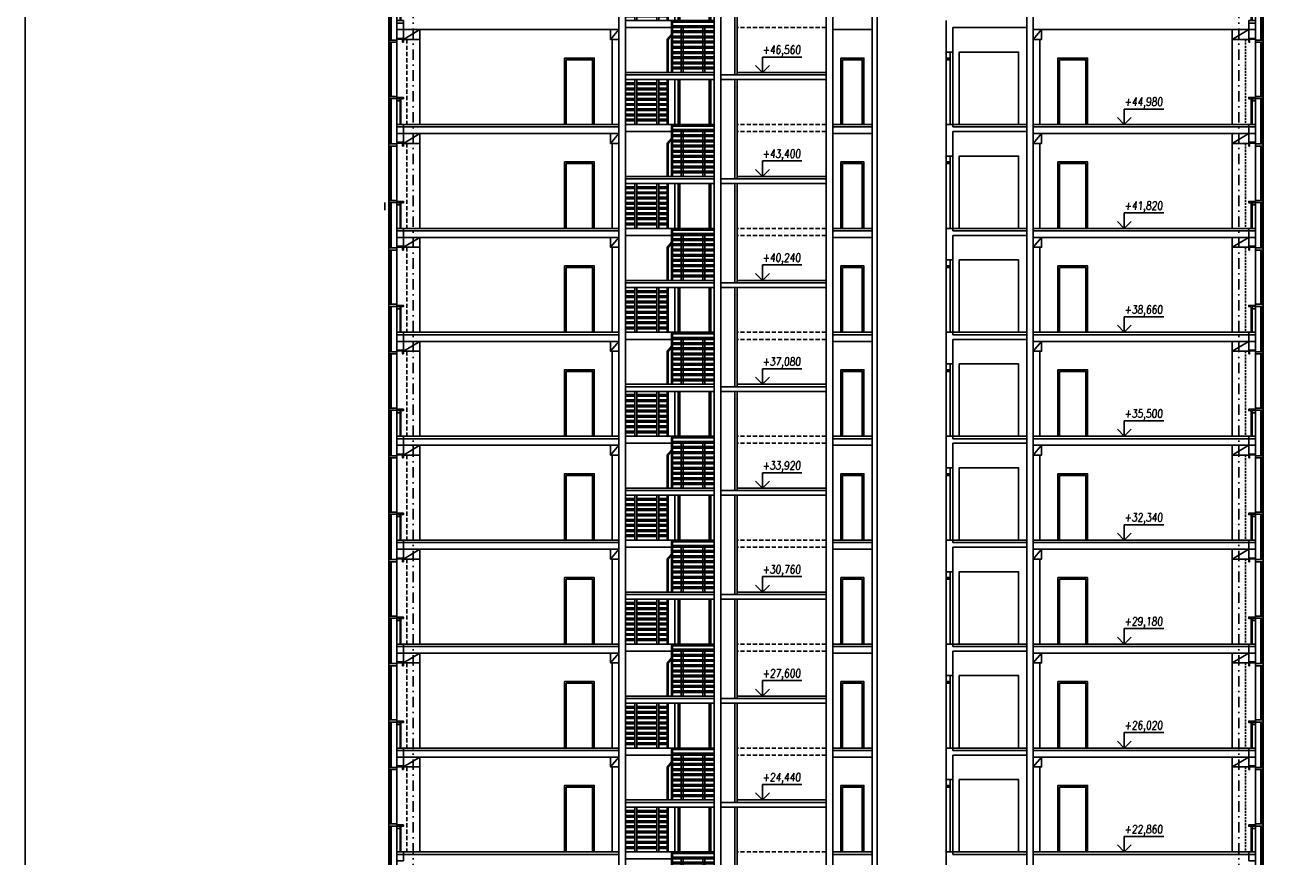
# Model space of a CAD drawing. Header units: millimetres. Extents: x -24606338 to 439687, y 151354 to 480404.
# Tile 86 of 93: x 239767 to 278236, y 363900 to 389180. Entities that reach past the tile are written whole.
import ezdxf

# ---------------------------------------------------------------- set-up
doc = ezdxf.new("R2010")
doc.units = ezdxf.units.MM
doc.linetypes.add('ČERCHOVANÁ', pattern=[25.4, 12.7, -6.35, 0, -6.35])
doc.linetypes.add('ČÁRKOVANÁ', pattern=[19.05, 12.7, -6.35])
for name, color, linetype in [('DVERE', 4, 'Continuous'), ('KOTY', 7, 'Continuous'), ('LEGENDA', 7, 'Continuous'), ('NOVA', 240, 'Continuous'), ('OSY', 7, 'Continuous'), ('TENKA', 4, 'Continuous'), ('TLUSTA', 2, 'Continuous')]:
    doc.layers.add(name, color=color, linetype=linetype)
doc.styles.add('ROMANS', font='romans.shx', dxfattribs={"width": 0.75, "oblique": 5, "height": 200})

# ---------------------------------------------------------------- blocks, each defined once
blk = doc.blocks.new('VÝŠKOVÁ KÓTA 1')
at = {"ltscale": 0.25}
for p, q in [((0, 3.76), (9.59, 3.76)), ((0, 0), (0, 3.76)), ((0, 0), (-1.7, 1.7)), ((0, 0), (1.7, 1.7))]:
    blk.add_line(p, q, dxfattribs=at)
at = {"style": 'ROMANS', "oblique": 5, "width": 0.8}
blk.add_attdef('VÝŠKA', (0, 4.54), '', height=2, dxfattribs=at)
blk = doc.blocks.new('BUDOVA_A_schodiste_pohled')
at = {"layer": 'DVERE'}
for points in [[(2700, 2945), (2700, 1580), (1500, 1580), (1500, 2945)], [(1600, 2945), (1600, 1580), (2600, 1580), (2600, 2945)], [(1650, 2945), (1650, 1580), (2550, 1580), (2550, 2945)]]:
    blk.add_lwpolyline(points, dxfattribs=at)
at = {"layer": 'TENKA'}
for points in [[(290, 2844), (0, 2844)], [(290, 2794), (0, 2794)], [(290, 1580), (290, 2945)], [(350, 1580), (350, 2945)], [(950, 2844), (350, 2844)], [(950, 2794), (350, 2794)], [(950, 1580), (950, 2945)], [(1010, 1580), (1010, 2945)], [(1270, 2844), (1010, 2844)], [(1270, 2794), (1010, 2794)], [(1270, 1580), (1270, 2945)], [(1300, 1580), (1300, 2945)], [(290, 2686), (0, 2686)], [(290, 2636), (0, 2636)], [(290, 2528), (0, 2528)], [(290, 2478), (0, 2478)], [(290, 2370), (0, 2370)], [(290, 2320), (0, 2320)], [(950, 2686), (350, 2686)], [(950, 2636), (350, 2636)], [(950, 2528), (350, 2528)], [(950, 2478), (350, 2478)], [(950, 2370), (350, 2370)], [(950, 2320), (350, 2320)], [(1270, 2686), (1010, 2686)], [(1270, 2636), (1010, 2636)], [(1270, 2528), (1010, 2528)], [(1270, 2478), (1010, 2478)], [(1270, 2370), (1010, 2370)], [(1270, 2320), (1010, 2320)], [(290, 2212), (0, 2212)], [(290, 2162), (0, 2162)], [(290, 2054), (0, 2054)], [(290, 2004), (0, 2004)], [(950, 2212), (350, 2212)], [(950, 2162), (350, 2162)], [(950, 2054), (350, 2054)], [(950, 2004), (350, 2004)], [(1270, 2212), (1010, 2212)], [(1270, 2162), (1010, 2162)], [(1270, 2054), (1010, 2054)], [(1270, 2004), (1010, 2004)], [(290, 1896), (0, 1896)], [(290, 1846), (0, 1846)], [(290, 1738), (0, 1738)], [(290, 1688), (0, 1688)], [(1400, 1580), (0, 1580)], [(950, 1896), (350, 1896)], [(950, 1846), (350, 1846)], [(950, 1738), (350, 1738)], [(950, 1688), (350, 1688)], [(1270, 1896), (1010, 1896)], [(1270, 1846), (1010, 1846)], [(1270, 1738), (1010, 1738)], [(1270, 1688), (1010, 1688)], [(1400, 1580), (1400, 0)], [(1400, 1580), (2700, 1580)], [(1430, 1580), (1430, 0)], [(1400, 1365), (0, 1365)], [(1430, 1530), (2700, 1530)], [(1430, 1422), (2700, 1422)], [(1430, 1372), (2700, 1372)], [(1430, 1264), (2700, 1264)], [(1430, 1214), (2700, 1214)], [(1690, 1264), (1690, 1372)], [(1690, 1106), (1690, 1214)], [(1750, 1264), (1750, 1372)], [(1750, 1106), (1750, 1214)], [(2350, 1264), (2350, 1372)], [(2350, 1106), (2350, 1214)], [(2410, 1264), (2410, 1372)], [(2410, 1106), (2410, 1214)], [(1430, 1106), (2700, 1106)], [(1430, 1056), (2700, 1056)], [(1430, 948), (2700, 948)], [(1430, 898), (2700, 898)], [(1430, 790), (2700, 790)], [(1690, 948), (1690, 1056)], [(1690, 790), (1690, 898)], [(1750, 948), (1750, 1056)], [(1750, 790), (1750, 898)], [(2350, 948), (2350, 1056)], [(2350, 790), (2350, 898)], [(2410, 948), (2410, 1056)], [(2410, 790), (2410, 898)], [(1430, 740), (2700, 740)], [(1430, 632), (2700, 632)], [(1430, 582), (2700, 582)], [(1430, 474), (2700, 474)], [(1430, 424), (2700, 424)], [(1690, 632), (1690, 740)], [(1690, 474), (1690, 582)], [(1690, 316), (1690, 424)], [(1750, 632), (1750, 740)], [(1750, 474), (1750, 582)], [(1750, 316), (1750, 424)], [(2350, 632), (2350, 740)], [(2350, 474), (2350, 582)], [(2350, 316), (2350, 424)], [(2410, 632), (2410, 740)], [(2410, 474), (2410, 582)], [(2410, 316), (2410, 424)], [(1430, 316), (2700, 316)], [(1430, 266), (2700, 266)], [(1430, 158), (2700, 158)], [(1430, 108), (2700, 108)], [(1690, 158), (1690, 266)], [(1690, 0), (1690, 108)], [(1750, 158), (1750, 266)], [(1750, 0), (1750, 108)], [(2350, 158), (2350, 266)], [(2350, 0), (2350, 108)], [(2410, 158), (2410, 266)], [(2410, 0), (2410, 108)]]:
    blk.add_lwpolyline(points, dxfattribs=at)
at = {"layer": 'TENKA', "color": 7}
for points in [[(1400, 1158), (1270, 1000)], [(1270, 0), (1270, 1000)], [(1400, 1122), (1300, 1000)], [(1300, 0), (1300, 1000)]]:
    blk.add_lwpolyline(points, dxfattribs=at)
blk = doc.blocks.new('A$C2F1015B4')
at = {"layer": 'NOVA'}
for points in [[(-441, 2502), (-200, 2502), (-200, 2568), (-441, 2568)], [(0, 2592), (-200, 2592), (-200, 2617), (0, 2617)], [(0, 2502), (-25, 2502), (-25, 2592), (0, 2592)], [(-441, 788), (-200, 788), (-200, 852), (-441, 852)], [(-200, 820), (0, 820), (0, 780), (-20, 780), (-20, 800), (-200, 800)], [(-200, 800), (-34, 800), (-34, 780), (-200, 780)], [(-200, 780), (-100, 780), (-100, 715), (-200, 715)], [(0, -75), (-200, -75), (-200, 0), (0, 0)], [(0, -275), (-200, -275), (-200, -75), (0, -75)]]:
    blk.add_lwpolyline(points, close=True, dxfattribs=at)
for points in [[(-441, -592), (-441, 2568)], [(-411, 852), (-411, 2502)], [(-371, 852), (-371, 2502)], [(-200, -592), (-200, 2568)], [(-411, -592), (-411, 788)], [(-371, -592), (-371, 788)], [(-100, 780), (-100, 0)], [(-75, 800), (-75, 0)]]:
    blk.add_lwpolyline(points, dxfattribs=at)

msp = doc.modelspace()

# ---------------------------------------------------------------- linework, layer by layer
at = {"layer": 'DVERE'}
for points in [[(256162.025, 386165.271), (257062.025, 386165.271), (257062.025, 388185.271), (256162.025, 388185.271)], [(264562.027, 386165.271), (265262.027, 386165.271), (265262.027, 388185.271), (264562.027, 388185.271)], [(268162.025, 386165.271), (269962.025, 386165.271), (269962.025, 388365.271), (268162.025, 388365.271)], [(271162.025, 386165.271), (272062.025, 386165.271), (272062.025, 388185.271), (271162.025, 388185.271)], [(256212.025, 386165.271), (257012.025, 386165.271), (257012.025, 388135.271), (256212.025, 388135.271)], [(264612.027, 386165.271), (265212.027, 386165.271), (265212.027, 388135.271), (264612.027, 388135.271)], [(271212.025, 386165.271), (272012.025, 386165.271), (272012.025, 388135.271), (271212.025, 388135.271)], [(268162.025, 383005.271), (269962.025, 383005.271), (269962.025, 385205.271), (268162.025, 385205.271)], [(256162.025, 383005.271), (257062.025, 383005.271), (257062.025, 385025.271), (256162.025, 385025.271)], [(256212.025, 383005.271), (257012.025, 383005.271), (257012.025, 384975.271), (256212.025, 384975.271)], [(264562.027, 383005.271), (265262.027, 383005.271), (265262.027, 385025.271), (264562.027, 385025.271)], [(264612.027, 383005.271), (265212.027, 383005.271), (265212.027, 384975.271), (264612.027, 384975.271)], [(271162.025, 383005.271), (272062.025, 383005.271), (272062.025, 385025.271), (271162.025, 385025.271)], [(271212.025, 383005.271), (272012.025, 383005.271), (272012.025, 384975.271), (271212.025, 384975.271)], [(268162.025, 379845.271), (269962.025, 379845.271), (269962.025, 382045.271), (268162.025, 382045.271)], [(256162.025, 379845.271), (257062.025, 379845.271), (257062.025, 381865.271), (256162.025, 381865.271)], [(256212.025, 379845.271), (257012.025, 379845.271), (257012.025, 381815.271), (256212.025, 381815.271)], [(264562.027, 379845.271), (265262.027, 379845.271), (265262.027, 381865.271), (264562.027, 381865.271)], [(264612.027, 379845.271), (265212.027, 379845.271), (265212.027, 381815.271), (264612.027, 381815.271)], [(271162.025, 379845.271), (272062.025, 379845.271), (272062.025, 381865.271), (271162.025, 381865.271)], [(271212.025, 379845.271), (272012.025, 379845.271), (272012.025, 381815.271), (271212.025, 381815.271)], [(256162.025, 376685.271), (257062.025, 376685.271), (257062.025, 378705.271), (256162.025, 378705.271)], [(256212.025, 376685.271), (257012.025, 376685.271), (257012.025, 378655.271), (256212.025, 378655.271)], [(264562.027, 376685.271), (265262.027, 376685.271), (265262.027, 378705.271), (264562.027, 378705.271)], [(264612.027, 376685.271), (265212.027, 376685.271), (265212.027, 378655.271), (264612.027, 378655.271)], [(268162.025, 376685.271), (269962.025, 376685.271), (269962.025, 378885.271), (268162.025, 378885.271)], [(271162.025, 376685.271), (272062.025, 376685.271), (272062.025, 378705.271), (271162.025, 378705.271)], [(271212.025, 376685.271), (272012.025, 376685.271), (272012.025, 378655.271), (271212.025, 378655.271)], [(256162.025, 373525.271), (257062.025, 373525.271), (257062.025, 375545.271), (256162.025, 375545.271)], [(256212.025, 373525.271), (257012.025, 373525.271), (257012.025, 375495.271), (256212.025, 375495.271)], [(264562.027, 373525.271), (265262.027, 373525.271), (265262.027, 375545.271), (264562.027, 375545.271)], [(264612.027, 373525.271), (265212.027, 373525.271), (265212.027, 375495.271), (264612.027, 375495.271)], [(268162.025, 373525.271), (269962.025, 373525.271), (269962.025, 375725.271), (268162.025, 375725.271)], [(271162.025, 373525.271), (272062.025, 373525.271), (272062.025, 375545.271), (271162.025, 375545.271)], [(271212.025, 373525.271), (272012.025, 373525.271), (272012.025, 375495.271), (271212.025, 375495.271)], [(256162.025, 370365.271), (257062.025, 370365.271), (257062.025, 372385.271), (256162.025, 372385.271)], [(264562.027, 370365.271), (265262.027, 370365.271), (265262.027, 372385.271), (264562.027, 372385.271)], [(268162.025, 370365.271), (269962.025, 370365.271), (269962.025, 372565.271), (268162.025, 372565.271)], [(271162.025, 370365.271), (272062.025, 370365.271), (272062.025, 372385.271), (271162.025, 372385.271)], [(256212.025, 370365.271), (257012.025, 370365.271), (257012.025, 372335.271), (256212.025, 372335.271)], [(264612.027, 370365.271), (265212.027, 370365.271), (265212.027, 372335.271), (264612.027, 372335.271)], [(271212.025, 370365.271), (272012.025, 370365.271), (272012.025, 372335.271), (271212.025, 372335.271)], [(268162.025, 367205.271), (269962.025, 367205.271), (269962.025, 369405.271), (268162.025, 369405.271)], [(256162.025, 367205.271), (257062.025, 367205.271), (257062.025, 369225.271), (256162.025, 369225.271)], [(256212.025, 367205.271), (257012.025, 367205.271), (257012.025, 369175.271), (256212.025, 369175.271)], [(264562.027, 367205.271), (265262.027, 367205.271), (265262.027, 369225.271), (264562.027, 369225.271)], [(264612.027, 367205.271), (265212.027, 367205.271), (265212.027, 369175.271), (264612.027, 369175.271)], [(271162.025, 367205.271), (272062.025, 367205.271), (272062.025, 369225.271), (271162.025, 369225.271)], [(271212.025, 367205.271), (272012.025, 367205.271), (272012.025, 369175.271), (271212.025, 369175.271)], [(268162.025, 364045.271), (269962.025, 364045.271), (269962.025, 366245.271), (268162.025, 366245.271)], [(256162.025, 364045.271), (257062.025, 364045.271), (257062.025, 366065.271), (256162.025, 366065.271)], [(256212.025, 364045.271), (257012.025, 364045.271), (257012.025, 366015.271), (256212.025, 366015.271)], [(264562.027, 364045.271), (265262.027, 364045.271), (265262.027, 366065.271), (264562.027, 366065.271)], [(264612.027, 364045.271), (265212.027, 364045.271), (265212.027, 366015.271), (264612.027, 366015.271)], [(271162.025, 364045.271), (272062.025, 364045.271), (272062.025, 366065.271), (271162.025, 366065.271)], [(271212.025, 364045.271), (272012.025, 364045.271), (272012.025, 366015.271), (271212.025, 366015.271)]]:
    msp.add_lwpolyline(points, close=True, dxfattribs=at)
at = {"layer": 'KOTY', "linetype": 'ByBlock'}
for p, q in [((261850.888, 387745.271), (263167.982, 387745.271)), ((272855.583, 386165.271), (274172.678, 386165.271)), ((261850.888, 384585.271), (263167.982, 384585.271)), ((272855.583, 383005.271), (274172.678, 383005.271)), ((261850.888, 381425.271), (263167.982, 381425.271)), ((272855.583, 379845.271), (274172.678, 379845.271)), ((261850.888, 378265.271), (263167.982, 378265.271)), ((272855.583, 376685.271), (274172.678, 376685.271)), ((261850.888, 375105.271), (263167.982, 375105.271)), ((272855.583, 373525.271), (274172.678, 373525.271)), ((261850.888, 371945.271), (263167.982, 371945.271)), ((272855.583, 370365.271), (274172.678, 370365.271)), ((261850.888, 368785.271), (263167.982, 368785.271)), ((272855.583, 367205.271), (274172.678, 367205.271)), ((261850.888, 365625.271), (263167.982, 365625.271)), ((272855.583, 364045.271), (274172.678, 364045.271))]:
    msp.add_line(p, q, dxfattribs=at)
at = {"layer": 'LEGENDA'}
msp.add_lwpolyline([(239766.879, 324585.271), (296766.879, 324585.271), (296766.879, 413685.271), (239766.879, 413685.271)], close=True, dxfattribs=at)
at = {"layer": 'NOVA'}
msp.add_line((250701.081, 383792.771), (250701.081, 383557.771), dxfattribs=at)
at = {"layer": 'OSY', "linetype": 'ČERCHOVANÁ', "ltscale": 25}
for p, q in [((251562.025, 404960.271), (251562.025, 328042.048)), ((257812.025, 404960.271), (257812.025, 328042.048)), ((264112.025, 404960.271), (264112.025, 328042.048)), ((270412.025, 404960.271), (270412.025, 328042.048)), ((276662.025, 404960.271), (276662.025, 328042.048))]:
    msp.add_line(p, q, dxfattribs=at)
at = {"layer": 'TENKA'}
for points in [[(251262.025, 388750.271), (251762.025, 389050.271)], [(251762.025, 389050.271), (251762.025, 386165.271)], [(257562.025, 388750.271), (257812.025, 389050.271)], [(260712.025, 389110.271), (258012.025, 389110.271)], [(270412.025, 388750.271), (270662.025, 389050.271)], [(276462.025, 389050.271), (276462.025, 386165.271)], [(276462.025, 388750.271), (276962.025, 389050.271)], [(257612.025, 388750.271), (257612.025, 386165.271)], [(270612.025, 388750.271), (270612.025, 386165.271)], [(267887.025, 386165.271), (267887.025, 388365.271)], [(260712.025, 387670.271), (258012.025, 387670.271)], [(264112.025, 387670.271), (261412.025, 387670.271)], [(257812.025, 386090.271), (251262.025, 386090.271)], [(251262.025, 385590.271), (251762.025, 385890.271)], [(251762.025, 385890.271), (251762.025, 383005.271)], [(257562.025, 385590.271), (257812.025, 385890.271)], [(260712.025, 386165.271), (258012.025, 386165.271)], [(260712.025, 385950.271), (258012.025, 385950.271)], [(265512.025, 386090.271), (264312.025, 386090.271)], [(267962.025, 386165.271), (267962.025, 386090.271)], [(270212.025, 386090.271), (267962.025, 386090.271)], [(276962.025, 386090.271), (270412.025, 386090.271)], [(270412.025, 385590.271), (270662.025, 385890.271)], [(276462.025, 385890.271), (276462.025, 383005.271)], [(276462.025, 385590.271), (276962.025, 385890.271)], [(257612.025, 385590.271), (257612.025, 383005.271)], [(270612.025, 385590.271), (270612.025, 383005.271)], [(267887.025, 383005.271), (267887.025, 385205.271)], [(260712.025, 384510.271), (258012.025, 384510.271)], [(264112.025, 384510.271), (261412.025, 384510.271)], [(257812.025, 382930.271), (251262.025, 382930.271)], [(260712.025, 383005.271), (258012.025, 383005.271)], [(260712.025, 382790.271), (258012.025, 382790.271)], [(265512.025, 382930.271), (264312.025, 382930.271)], [(267962.025, 383005.271), (267962.025, 382930.271)], [(270212.025, 382930.271), (267962.025, 382930.271)], [(276962.025, 382930.271), (270412.025, 382930.271)], [(251262.025, 382430.271), (251762.025, 382730.271)], [(251762.025, 382730.271), (251762.025, 379845.271)], [(257562.025, 382430.271), (257812.025, 382730.271)], [(257612.025, 382430.271), (257612.025, 379845.271)], [(270412.025, 382430.271), (270662.025, 382730.271)], [(270612.025, 382430.271), (270612.025, 379845.271)], [(276462.025, 382730.271), (276462.025, 379845.271)], [(276462.025, 382430.271), (276962.025, 382730.271)], [(267887.025, 379845.271), (267887.025, 382045.271)], [(260712.025, 381350.271), (258012.025, 381350.271)], [(264112.025, 381350.271), (261412.025, 381350.271)], [(257812.025, 379770.271), (251262.025, 379770.271)], [(260712.025, 379845.271), (258012.025, 379845.271)], [(265512.025, 379770.271), (264312.025, 379770.271)], [(267962.025, 379845.271), (267962.025, 379770.271)], [(270212.025, 379770.271), (267962.025, 379770.271)], [(276962.025, 379770.271), (270412.025, 379770.271)], [(251262.025, 379270.271), (251762.025, 379570.271)], [(251762.025, 379570.271), (251762.025, 376685.271)], [(257562.025, 379270.271), (257812.025, 379570.271)], [(260712.025, 379630.271), (258012.025, 379630.271)], [(270412.025, 379270.271), (270662.025, 379570.271)], [(276462.025, 379570.271), (276462.025, 376685.271)], [(276462.025, 379270.271), (276962.025, 379570.271)], [(257612.025, 379270.271), (257612.025, 376685.271)], [(270612.025, 379270.271), (270612.025, 376685.271)], [(267887.025, 376685.271), (267887.025, 378885.271)], [(260712.025, 378190.271), (258012.025, 378190.271)], [(264112.025, 378190.271), (261412.025, 378190.271)], [(260712.025, 376685.271), (258012.025, 376685.271)], [(267962.025, 376685.271), (267962.025, 376610.271)], [(257812.025, 376610.271), (251262.025, 376610.271)], [(251262.025, 376110.271), (251762.025, 376410.271)], [(251762.025, 376410.271), (251762.025, 373525.271)], [(257562.025, 376110.271), (257812.025, 376410.271)], [(260712.025, 376470.271), (258012.025, 376470.271)], [(265512.025, 376610.271), (264312.025, 376610.271)], [(270212.025, 376610.271), (267962.025, 376610.271)], [(276962.025, 376610.271), (270412.025, 376610.271)], [(270412.025, 376110.271), (270662.025, 376410.271)], [(276462.025, 376410.271), (276462.025, 373525.271)], [(276462.025, 376110.271), (276962.025, 376410.271)], [(257612.025, 376110.271), (257612.025, 373525.271)], [(270612.025, 376110.271), (270612.025, 373525.271)], [(267887.025, 373525.271), (267887.025, 375725.271)], [(260712.025, 375030.271), (258012.025, 375030.271)], [(264112.025, 375030.271), (261412.025, 375030.271)], [(257812.025, 373450.271), (251262.025, 373450.271)], [(251262.025, 372950.271), (251762.025, 373250.271)], [(251762.025, 373250.271), (251762.025, 370365.271)], [(257562.025, 372950.271), (257812.025, 373250.271)], [(260712.025, 373525.271), (258012.025, 373525.271)], [(260712.025, 373310.271), (258012.025, 373310.271)], [(265512.025, 373450.271), (264312.025, 373450.271)], [(267962.025, 373525.271), (267962.025, 373450.271)], [(270212.025, 373450.271), (267962.025, 373450.271)], [(276962.025, 373450.271), (270412.025, 373450.271)], [(270412.025, 372950.271), (270662.025, 373250.271)], [(276462.025, 373250.271), (276462.025, 370365.271)], [(276462.025, 372950.271), (276962.025, 373250.271)], [(257612.025, 372950.271), (257612.025, 370365.271)], [(270612.025, 372950.271), (270612.025, 370365.271)], [(267887.025, 370365.271), (267887.025, 372565.271)], [(260712.025, 371870.271), (258012.025, 371870.271)], [(264112.025, 371870.271), (261412.025, 371870.271)], [(257812.025, 370290.271), (251262.025, 370290.271)], [(251262.025, 369790.271), (251762.025, 370090.271)], [(251762.025, 370090.271), (251762.025, 367205.271)], [(257562.025, 369790.271), (257812.025, 370090.271)], [(260712.025, 370365.271), (258012.025, 370365.271)], [(260712.025, 370150.271), (258012.025, 370150.271)], [(265512.025, 370290.271), (264312.025, 370290.271)], [(267962.025, 370365.271), (267962.025, 370290.271)], [(270212.025, 370290.271), (267962.025, 370290.271)], [(276962.025, 370290.271), (270412.025, 370290.271)], [(270412.025, 369790.271), (270662.025, 370090.271)], [(276462.025, 370090.271), (276462.025, 367205.271)], [(276462.025, 369790.271), (276962.025, 370090.271)], [(257612.025, 369790.271), (257612.025, 367205.271)], [(270612.025, 369790.271), (270612.025, 367205.271)], [(267887.025, 367205.271), (267887.025, 369405.271)], [(260712.025, 368710.271), (258012.025, 368710.271)], [(264112.025, 368710.271), (261412.025, 368710.271)], [(257812.025, 367130.271), (251262.025, 367130.271)], [(260712.025, 367205.271), (258012.025, 367205.271)], [(265512.025, 367130.271), (264312.025, 367130.271)], [(267962.025, 367205.271), (267962.025, 367130.271)], [(270212.025, 367130.271), (267962.025, 367130.271)], [(276962.025, 367130.271), (270412.025, 367130.271)], [(251262.025, 366630.271), (251762.025, 366930.271)], [(251762.025, 366930.271), (251762.025, 364045.271)], [(257562.025, 366630.271), (257812.025, 366930.271)], [(257612.025, 366630.271), (257612.025, 364045.271)], [(260712.025, 366990.271), (258012.025, 366990.271)], [(270412.025, 366630.271), (270662.025, 366930.271)], [(270612.025, 366630.271), (270612.025, 364045.271)], [(276462.025, 366930.271), (276462.025, 364045.271)], [(276462.025, 366630.271), (276962.025, 366930.271)], [(267887.025, 364045.271), (267887.025, 366245.271)], [(260712.025, 365550.271), (258012.025, 365550.271)], [(264112.025, 365550.271), (261412.025, 365550.271)], [(257812.025, 363970.271), (251262.025, 363970.271)], [(260712.025, 364045.271), (258012.025, 364045.271)], [(265512.025, 363970.271), (264312.025, 363970.271)], [(267962.025, 364045.271), (267962.025, 363970.271)], [(270212.025, 363970.271), (267962.025, 363970.271)], [(276962.025, 363970.271), (270412.025, 363970.271)]]:
    msp.add_lwpolyline(points, dxfattribs=at)
at = {"layer": 'TENKA', "linetype": 'ČÁRKOVANÁ', "ltscale": 10}
for points in [[(264112.025, 389110.271), (261412.025, 389110.271)], [(251362.025, 388750.271), (251362.025, 386165.271)], [(264112.025, 386165.271), (261412.025, 386165.271)], [(264112.025, 385950.271), (261412.025, 385950.271)], [(251362.025, 385590.271), (251362.025, 383005.271)], [(264112.025, 383005.271), (261412.025, 383005.271)], [(264112.025, 382790.271), (261412.025, 382790.271)], [(251362.025, 382430.271), (251362.025, 379845.271)], [(264112.025, 379845.271), (261412.025, 379845.271)], [(264112.025, 379630.271), (261412.025, 379630.271)], [(251362.025, 379270.271), (251362.025, 376685.271)], [(264112.025, 376685.271), (261412.025, 376685.271)], [(264112.025, 376470.271), (261412.025, 376470.271)], [(251362.025, 376110.271), (251362.025, 373525.271)], [(264112.025, 373525.271), (261412.025, 373525.271)], [(264112.025, 373310.271), (261412.025, 373310.271)], [(251362.025, 372950.271), (251362.025, 370365.271)], [(264112.025, 370365.271), (261412.025, 370365.271)], [(264112.025, 370150.271), (261412.025, 370150.271)], [(251362.025, 369790.271), (251362.025, 367205.271)], [(264112.025, 367205.271), (261412.025, 367205.271)], [(251362.025, 366630.271), (251362.025, 364045.271)], [(264112.025, 366990.271), (261412.025, 366990.271)], [(264112.025, 364045.271), (261412.025, 364045.271)]]:
    msp.add_lwpolyline(points, dxfattribs=at)
at = {"layer": 'TENKA', "linetype": 'ČÁRKOVANÁ', "ltscale": 5}
for points in [[(276862.025, 388750.271), (276862.025, 386165.271)], [(276862.025, 385590.271), (276862.025, 383005.271)], [(276862.025, 382430.271), (276862.025, 379845.271)], [(276862.025, 379270.271), (276862.025, 376685.271)], [(276862.025, 376110.271), (276862.025, 373525.271)], [(276862.025, 372950.271), (276862.025, 370365.271)], [(276862.025, 369790.271), (276862.025, 367205.271)], [(276862.025, 366630.271), (276862.025, 364045.271)]]:
    msp.add_lwpolyline(points, dxfattribs=at)
at = {"layer": 'TENKA'}
for points in [[(267762.025, 386165.271), (267962.025, 386165.271), (267962.025, 388365.271), (267762.025, 388365.271)], [(267762.025, 388135.271), (267887.025, 388135.271), (267887.025, 388185.271), (267762.025, 388185.271)], [(267762.025, 383005.271), (267962.025, 383005.271), (267962.025, 385205.271), (267762.025, 385205.271)], [(267762.025, 384975.271), (267887.025, 384975.271), (267887.025, 385025.271), (267762.025, 385025.271)], [(267762.025, 379845.271), (267962.025, 379845.271), (267962.025, 382045.271), (267762.025, 382045.271)], [(267762.025, 381815.271), (267887.025, 381815.271), (267887.025, 381865.271), (267762.025, 381865.271)], [(267762.025, 376685.271), (267962.025, 376685.271), (267962.025, 378885.271), (267762.025, 378885.271)], [(267762.025, 378655.271), (267887.025, 378655.271), (267887.025, 378705.271), (267762.025, 378705.271)], [(267762.025, 373525.271), (267962.025, 373525.271), (267962.025, 375725.271), (267762.025, 375725.271)], [(267762.025, 375495.271), (267887.025, 375495.271), (267887.025, 375545.271), (267762.025, 375545.271)], [(267762.025, 370365.271), (267962.025, 370365.271), (267962.025, 372565.271), (267762.025, 372565.271)], [(267762.025, 372335.271), (267887.025, 372335.271), (267887.025, 372385.271), (267762.025, 372385.271)], [(267762.025, 367205.271), (267962.025, 367205.271), (267962.025, 369405.271), (267762.025, 369405.271)], [(267762.025, 369175.271), (267887.025, 369175.271), (267887.025, 369225.271), (267762.025, 369225.271)], [(267762.025, 364045.271), (267962.025, 364045.271), (267962.025, 366245.271), (267762.025, 366245.271)], [(267762.025, 366015.271), (267887.025, 366015.271), (267887.025, 366065.271), (267762.025, 366065.271)]]:
    msp.add_lwpolyline(points, close=True, dxfattribs=at)
at = {"layer": 'TLUSTA'}
for points in [[(260912.025, 402980.271), (260912.025, 332465.271)], [(264112.025, 402980.271), (264112.025, 332465.271)], [(264112.025, 402980.271), (264112.025, 332465.271)], [(264312.025, 402980.271), (264312.025, 332465.271)], [(265512.025, 402980.271), (265512.025, 332465.271)], [(265662.025, 402980.271), (265662.025, 330065.271)], [(270412.025, 402980.271), (270412.025, 344510.271)], [(258012.025, 398590.271), (258012.025, 332465.271)], [(260712.025, 398590.271), (260712.025, 332465.271)], [(270212.025, 398745.271), (270212.025, 344510.271)], [(257812.025, 398530.271), (257812.025, 344510.271)], [(270412.025, 398530.271), (270412.025, 344510.271)], [(261337.025, 390690.271), (261337.025, 387670.271)], [(261412.025, 390690.271), (261412.025, 387670.271)], [(251262.025, 389050.271), (251262.025, 389325.271)], [(267762.025, 389325.271), (267762.025, 388365.271)], [(276962.025, 389050.271), (276962.025, 389325.271)], [(257812.025, 389050.271), (251262.025, 389050.271)], [(265512.025, 389050.271), (264312.025, 389050.271)], [(270212.025, 389110.271), (267962.025, 389110.271)], [(267962.025, 389110.271), (267962.025, 388365.271)], [(276962.025, 389050.271), (270412.025, 389050.271)], [(267962.025, 388365.271), (267762.025, 388365.271)], [(260712.025, 387745.271), (258012.025, 387745.271)], [(260712.025, 387530.271), (258012.025, 387530.271)], [(261412.025, 387670.271), (260912.025, 387670.271)], [(264112.025, 387530.271), (260912.025, 387530.271)], [(261337.025, 387530.271), (261337.025, 384510.271)], [(264112.025, 387745.271), (261412.025, 387745.271)], [(261412.025, 387530.271), (261412.025, 384510.271)], [(257812.025, 386165.271), (251262.025, 386165.271)], [(251262.025, 385890.271), (251262.025, 386165.271)], [(257812.025, 385890.271), (251262.025, 385890.271)], [(265512.025, 386165.271), (264312.025, 386165.271)], [(265512.025, 385890.271), (264312.025, 385890.271)], [(270212.025, 386165.271), (267762.025, 386165.271)], [(267762.025, 386165.271), (267762.025, 385205.271)], [(270212.025, 385950.271), (267962.025, 385950.271)], [(267962.025, 385950.271), (267962.025, 385205.271)], [(276962.025, 386165.271), (270412.025, 386165.271)], [(276962.025, 385890.271), (270412.025, 385890.271)], [(276962.025, 385890.271), (276962.025, 386165.271)], [(267962.025, 385205.271), (267762.025, 385205.271)], [(260712.025, 384585.271), (258012.025, 384585.271)], [(260712.025, 384370.271), (258012.025, 384370.271)], [(261412.025, 384510.271), (260912.025, 384510.271)], [(264112.025, 384370.271), (260912.025, 384370.271)], [(261337.025, 384370.271), (261337.025, 381350.271)], [(264112.025, 384585.271), (261412.025, 384585.271)], [(261412.025, 384370.271), (261412.025, 381350.271)], [(257812.025, 383005.271), (251262.025, 383005.271)], [(251262.025, 382730.271), (251262.025, 383005.271)], [(265512.025, 383005.271), (264312.025, 383005.271)], [(270212.025, 383005.271), (267762.025, 383005.271)], [(267762.025, 383005.271), (267762.025, 382045.271)], [(270212.025, 382790.271), (267962.025, 382790.271)], [(267962.025, 382790.271), (267962.025, 382045.271)], [(276962.025, 383005.271), (270412.025, 383005.271)], [(276962.025, 382730.271), (276962.025, 383005.271)], [(257812.025, 382730.271), (251262.025, 382730.271)], [(265512.025, 382730.271), (264312.025, 382730.271)], [(276962.025, 382730.271), (270412.025, 382730.271)], [(267962.025, 382045.271), (267762.025, 382045.271)], [(260712.025, 381425.271), (258012.025, 381425.271)], [(261412.025, 381350.271), (260912.025, 381350.271)], [(264112.025, 381425.271), (261412.025, 381425.271)], [(260712.025, 381210.271), (258012.025, 381210.271)], [(264112.025, 381210.271), (260912.025, 381210.271)], [(261337.025, 381210.271), (261337.025, 378190.271)], [(261412.025, 381210.271), (261412.025, 378190.271)], [(257812.025, 379845.271), (251262.025, 379845.271)], [(251262.025, 379570.271), (251262.025, 379845.271)], [(265512.025, 379845.271), (264312.025, 379845.271)], [(270212.025, 379845.271), (267762.025, 379845.271)], [(267762.025, 379845.271), (267762.025, 378885.271)], [(276962.025, 379845.271), (270412.025, 379845.271)], [(276962.025, 379570.271), (276962.025, 379845.271)], [(257812.025, 379570.271), (251262.025, 379570.271)], [(265512.025, 379570.271), (264312.025, 379570.271)], [(270212.025, 379630.271), (267962.025, 379630.271)], [(267962.025, 379630.271), (267962.025, 378885.271)], [(276962.025, 379570.271), (270412.025, 379570.271)], [(267962.025, 378885.271), (267762.025, 378885.271)], [(260712.025, 378265.271), (258012.025, 378265.271)], [(261412.025, 378190.271), (260912.025, 378190.271)], [(264112.025, 378265.271), (261412.025, 378265.271)], [(260712.025, 378050.271), (258012.025, 378050.271)], [(264112.025, 378050.271), (260912.025, 378050.271)], [(261337.025, 378050.271), (261337.025, 375030.271)], [(261412.025, 378050.271), (261412.025, 375030.271)], [(257812.025, 376685.271), (251262.025, 376685.271)], [(251262.025, 376410.271), (251262.025, 376685.271)], [(265512.025, 376685.271), (264312.025, 376685.271)], [(270212.025, 376685.271), (267762.025, 376685.271)], [(267762.025, 376685.271), (267762.025, 375725.271)], [(276962.025, 376685.271), (270412.025, 376685.271)], [(276962.025, 376410.271), (276962.025, 376685.271)], [(257812.025, 376410.271), (251262.025, 376410.271)], [(265512.025, 376410.271), (264312.025, 376410.271)], [(270212.025, 376470.271), (267962.025, 376470.271)], [(267962.025, 376470.271), (267962.025, 375725.271)], [(276962.025, 376410.271), (270412.025, 376410.271)], [(267962.025, 375725.271), (267762.025, 375725.271)], [(260712.025, 375105.271), (258012.025, 375105.271)], [(264112.025, 375105.271), (261412.025, 375105.271)], [(260712.025, 374890.271), (258012.025, 374890.271)], [(261412.025, 375030.271), (260912.025, 375030.271)], [(264112.025, 374890.271), (260912.025, 374890.271)], [(261337.025, 374890.271), (261337.025, 371870.271)], [(261412.025, 374890.271), (261412.025, 371870.271)], [(257812.025, 373525.271), (251262.025, 373525.271)], [(251262.025, 373250.271), (251262.025, 373525.271)], [(257812.025, 373250.271), (251262.025, 373250.271)], [(265512.025, 373525.271), (264312.025, 373525.271)], [(265512.025, 373250.271), (264312.025, 373250.271)], [(270212.025, 373525.271), (267762.025, 373525.271)], [(267762.025, 373525.271), (267762.025, 372565.271)], [(270212.025, 373310.271), (267962.025, 373310.271)], [(267962.025, 373310.271), (267962.025, 372565.271)], [(276962.025, 373525.271), (270412.025, 373525.271)], [(276962.025, 373250.271), (270412.025, 373250.271)], [(276962.025, 373250.271), (276962.025, 373525.271)], [(267962.025, 372565.271), (267762.025, 372565.271)], [(260712.025, 371945.271), (258012.025, 371945.271)], [(260712.025, 371730.271), (258012.025, 371730.271)], [(261412.025, 371870.271), (260912.025, 371870.271)], [(264112.025, 371730.271), (260912.025, 371730.271)], [(261337.025, 371730.271), (261337.025, 368710.271)], [(264112.025, 371945.271), (261412.025, 371945.271)], [(261412.025, 371730.271), (261412.025, 368710.271)], [(257812.025, 370365.271), (251262.025, 370365.271)], [(251262.025, 370090.271), (251262.025, 370365.271)], [(257812.025, 370090.271), (251262.025, 370090.271)], [(265512.025, 370365.271), (264312.025, 370365.271)], [(265512.025, 370090.271), (264312.025, 370090.271)], [(270212.025, 370365.271), (267762.025, 370365.271)], [(267762.025, 370365.271), (267762.025, 369405.271)], [(270212.025, 370150.271), (267962.025, 370150.271)], [(267962.025, 370150.271), (267962.025, 369405.271)], [(276962.025, 370365.271), (270412.025, 370365.271)], [(276962.025, 370090.271), (270412.025, 370090.271)], [(276962.025, 370090.271), (276962.025, 370365.271)], [(267962.025, 369405.271), (267762.025, 369405.271)], [(260712.025, 368785.271), (258012.025, 368785.271)], [(260712.025, 368570.271), (258012.025, 368570.271)], [(261412.025, 368710.271), (260912.025, 368710.271)], [(264112.025, 368570.271), (260912.025, 368570.271)], [(261337.025, 368570.271), (261337.025, 365550.271)], [(264112.025, 368785.271), (261412.025, 368785.271)], [(261412.025, 368570.271), (261412.025, 365550.271)], [(257812.025, 367205.271), (251262.025, 367205.271)], [(251262.025, 366930.271), (251262.025, 367205.271)], [(265512.025, 367205.271), (264312.025, 367205.271)], [(270212.025, 367205.271), (267762.025, 367205.271)], [(267762.025, 367205.271), (267762.025, 366245.271)], [(276962.025, 367205.271), (270412.025, 367205.271)], [(276962.025, 366930.271), (276962.025, 367205.271)], [(257812.025, 366930.271), (251262.025, 366930.271)], [(265512.025, 366930.271), (264312.025, 366930.271)], [(270212.025, 366990.271), (267962.025, 366990.271)], [(267962.025, 366990.271), (267962.025, 366245.271)], [(276962.025, 366930.271), (270412.025, 366930.271)], [(267962.025, 366245.271), (267762.025, 366245.271)], [(260712.025, 365625.271), (258012.025, 365625.271)], [(261412.025, 365550.271), (260912.025, 365550.271)], [(264112.025, 365625.271), (261412.025, 365625.271)], [(260712.025, 365410.271), (258012.025, 365410.271)], [(264112.025, 365410.271), (260912.025, 365410.271)], [(261337.025, 365410.271), (261337.025, 362390.271)], [(261412.025, 365410.271), (261412.025, 362390.271)], [(257812.025, 364045.271), (251262.025, 364045.271)], [(251262.025, 363770.271), (251262.025, 364045.271)], [(265512.025, 364045.271), (264312.025, 364045.271)], [(270212.025, 364045.271), (267762.025, 364045.271)], [(267762.025, 364045.271), (267762.025, 363085.271)], [(276962.025, 364045.271), (270412.025, 364045.271)], [(276962.025, 363770.271), (276962.025, 364045.271)]]:
    msp.add_lwpolyline(points, dxfattribs=at)
for points in [[(251262.025, 389050.271), (251762.025, 389050.271), (251762.025, 388750.271), (251262.025, 388750.271)], [(257562.025, 389050.271), (257812.025, 389050.271), (257812.025, 388750.271), (257562.025, 388750.271)], [(270412.025, 389050.271), (270662.025, 389050.271), (270662.025, 388750.271), (270412.025, 388750.271)], [(276462.025, 389050.271), (276962.025, 389050.271), (276962.025, 388750.271), (276462.025, 388750.271)], [(251262.025, 385890.271), (251762.025, 385890.271), (251762.025, 385590.271), (251262.025, 385590.271)], [(257562.025, 385890.271), (257812.025, 385890.271), (257812.025, 385590.271), (257562.025, 385590.271)], [(270412.025, 385890.271), (270662.025, 385890.271), (270662.025, 385590.271), (270412.025, 385590.271)], [(276462.025, 385890.271), (276962.025, 385890.271), (276962.025, 385590.271), (276462.025, 385590.271)], [(251262.025, 382730.271), (251762.025, 382730.271), (251762.025, 382430.271), (251262.025, 382430.271)], [(257562.025, 382730.271), (257812.025, 382730.271), (257812.025, 382430.271), (257562.025, 382430.271)], [(270412.025, 382730.271), (270662.025, 382730.271), (270662.025, 382430.271), (270412.025, 382430.271)], [(276462.025, 382730.271), (276962.025, 382730.271), (276962.025, 382430.271), (276462.025, 382430.271)], [(251262.025, 379570.271), (251762.025, 379570.271), (251762.025, 379270.271), (251262.025, 379270.271)], [(257562.025, 379570.271), (257812.025, 379570.271), (257812.025, 379270.271), (257562.025, 379270.271)], [(270412.025, 379570.271), (270662.025, 379570.271), (270662.025, 379270.271), (270412.025, 379270.271)], [(276462.025, 379570.271), (276962.025, 379570.271), (276962.025, 379270.271), (276462.025, 379270.271)], [(251262.025, 376410.271), (251762.025, 376410.271), (251762.025, 376110.271), (251262.025, 376110.271)], [(257562.025, 376410.271), (257812.025, 376410.271), (257812.025, 376110.271), (257562.025, 376110.271)], [(270412.025, 376410.271), (270662.025, 376410.271), (270662.025, 376110.271), (270412.025, 376110.271)], [(276462.025, 376410.271), (276962.025, 376410.271), (276962.025, 376110.271), (276462.025, 376110.271)], [(251262.025, 373250.271), (251762.025, 373250.271), (251762.025, 372950.271), (251262.025, 372950.271)], [(257562.025, 373250.271), (257812.025, 373250.271), (257812.025, 372950.271), (257562.025, 372950.271)], [(270412.025, 373250.271), (270662.025, 373250.271), (270662.025, 372950.271), (270412.025, 372950.271)], [(276462.025, 373250.271), (276962.025, 373250.271), (276962.025, 372950.271), (276462.025, 372950.271)], [(251262.025, 370090.271), (251762.025, 370090.271), (251762.025, 369790.271), (251262.025, 369790.271)], [(257562.025, 370090.271), (257812.025, 370090.271), (257812.025, 369790.271), (257562.025, 369790.271)], [(270412.025, 370090.271), (270662.025, 370090.271), (270662.025, 369790.271), (270412.025, 369790.271)], [(276462.025, 370090.271), (276962.025, 370090.271), (276962.025, 369790.271), (276462.025, 369790.271)], [(251262.025, 366930.271), (251762.025, 366930.271), (251762.025, 366630.271), (251262.025, 366630.271)], [(257562.025, 366930.271), (257812.025, 366930.271), (257812.025, 366630.271), (257562.025, 366630.271)], [(270412.025, 366930.271), (270662.025, 366930.271), (270662.025, 366630.271), (270412.025, 366630.271)], [(276462.025, 366930.271), (276962.025, 366930.271), (276962.025, 366630.271), (276462.025, 366630.271)]]:
    msp.add_lwpolyline(points, close=True, dxfattribs=at)

# ---------------------------------------------------------------- block references
at = {"layer": 'KOTY', "xscale": 125, "yscale": 125, "zscale": 125}
for p, values in [((262173.862, 387745.271), {'VÝŠKA': '+46,560'}), ((273178.557, 386165.271), {'VÝŠKA': '+44,980'}), ((262173.862, 384585.271), {'VÝŠKA': '+43,400'}), ((273178.557, 383005.271), {'VÝŠKA': '+41,820'}), ((262173.862, 381425.271), {'VÝŠKA': '+40,240'}), ((273178.557, 379845.271), {'VÝŠKA': '+38,660'}), ((262173.862, 378265.271), {'VÝŠKA': '+37,080'}), ((273178.557, 376685.271), {'VÝŠKA': '+35,500'}), ((262173.862, 375105.271), {'VÝŠKA': '+33,920'}), ((273178.557, 373525.271), {'VÝŠKA': '+32,340'}), ((262173.862, 371945.271), {'VÝŠKA': '+30,760'}), ((273178.557, 370365.271), {'VÝŠKA': '+29,180'}), ((262173.862, 368785.271), {'VÝŠKA': '+27,600'}), ((273178.557, 367205.271), {'VÝŠKA': '+26,020'}), ((262173.862, 365625.271), {'VÝŠKA': '+24,440'}), ((273178.557, 364045.271), {'VÝŠKA': '+22,860'})]:
    msp.add_blockref('VÝŠKOVÁ KÓTA 1', p, dxfattribs=at).add_auto_attribs(values)
at = {"layer": 'NOVA'}
for p in [(251262.025, 389325.271), (251262.025, 386165.271), (251262.025, 383005.271), (251262.025, 379845.271), (251262.025, 376685.271), (251262.025, 373525.271), (251262.025, 370365.271), (251262.025, 367205.271), (251262.025, 364045.271)]:
    msp.add_blockref('A$C2F1015B4', p, dxfattribs=at)
at = {"layer": 'NOVA', "xscale": -1}
for p in [(276962.025, 389325.271), (276962.025, 386165.271), (276962.025, 383005.271), (276962.025, 379845.271), (276962.025, 376685.271), (276962.025, 373525.271), (276962.025, 370365.271), (276962.025, 367205.271), (276962.025, 364045.271)]:
    msp.add_blockref('A$C2F1015B4', p, dxfattribs=at)
at = {"layer": 'TENKA'}
for p in [(258012.025, 387745.271), (258012.025, 384585.271), (258012.025, 381425.271), (258012.025, 378265.271), (258012.025, 375105.271), (258012.025, 371945.271), (258012.025, 368785.271), (258012.025, 365625.271), (258012.025, 362465.271)]:
    msp.add_blockref('BUDOVA_A_schodiste_pohled', p, dxfattribs=at)

doc.saveas('drawing.dxf')
